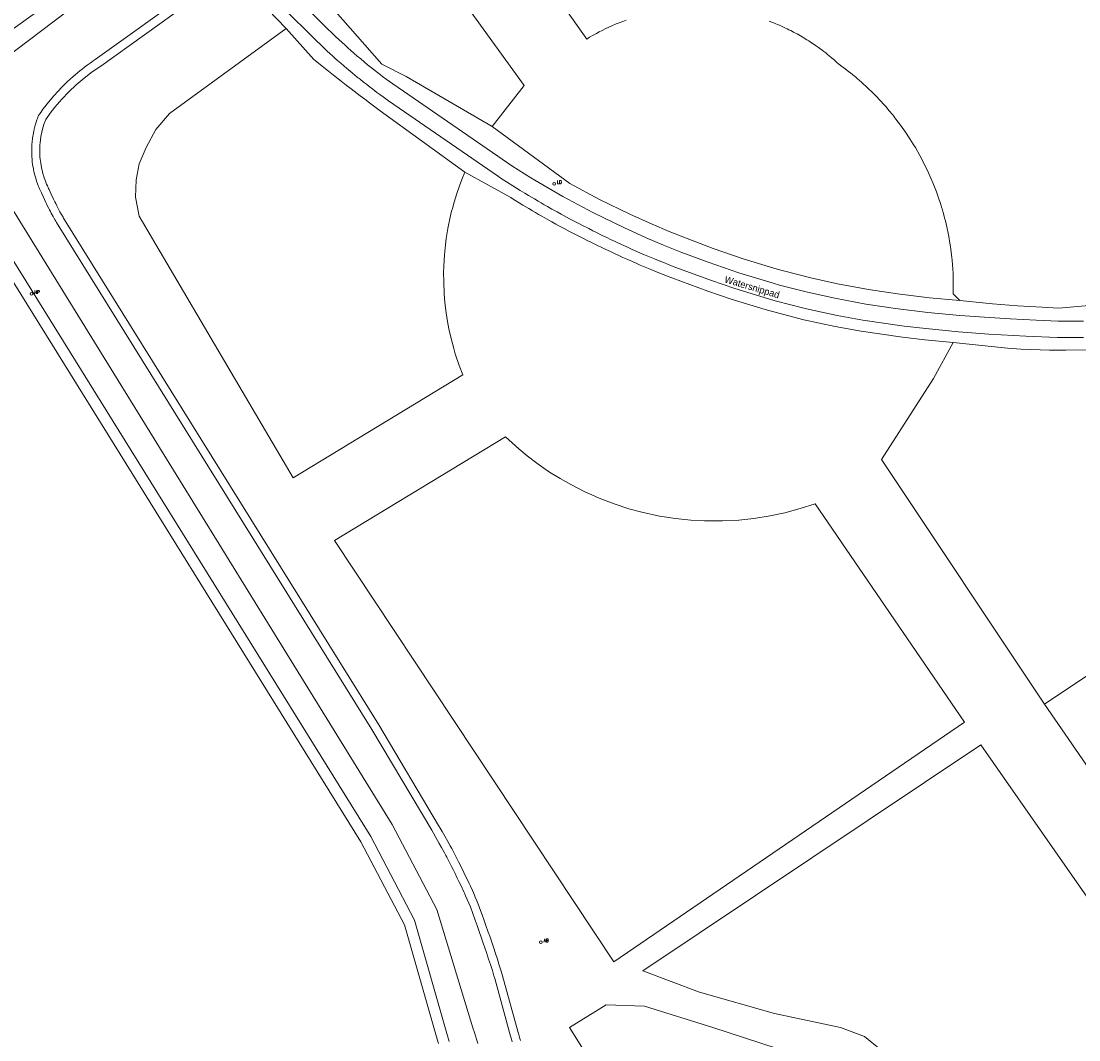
# Model space of a CAD drawing. Header units: metres. Extents: x 138165 to 154469, y 480134 to 494189.
# Tile 142 of 256: x 148207 to 148399, y 483710 to 483895. Entities that reach past the tile are written whole.
import ezdxf

# ---------------------------------------------------------------- set-up
doc = ezdxf.new("R2010")
doc.units = ezdxf.units.M
doc.header["$LTSCALE"] = 0.001
doc.header["$MEASUREMENT"] = 0
for name, color, linetype, lineweight in [('TOP-L-topo objecten punt', 7, 'Continuous', 0), ('TOP-L-topo objecten vlak', 7, 'Continuous', 0), ('TOP-L-water beschoeiing', 7, 'Continuous', 0), ('TOP-T-topo huisnummering naamgeving', 7, 'Continuous', 0)]:
    doc.layers.add(name, color=color, linetype=linetype, lineweight=lineweight)
doc.styles.add('Style-INTL_ISO', font='INTL_ISO.shx')
doc.styles.add('Style-STANDARD', font='STANDARD.shx')

# ---------------------------------------------------------------- blocks, each defined once
blk = doc.blocks.new('121')
at = {"layer": 'TOP-L-topo objecten punt', "color": 7, "linetype": 'Continuous', "lineweight": 0}
blk.add_circle((0, 0), 0.025, dxfattribs=at)
at = {"layer": 'TOP-L-topo objecten punt', "color": 7, "linetype": 'Continuous', "lineweight": 0, "style": 'Style-STANDARD'}
blk.add_text('LD', height=0.06, dxfattribs=at).set_placement((0.0483, 0))
blk = doc.blocks.new('17')
at = {"layer": 'TOP-L-topo objecten punt', "color": 7, "linetype": 'Continuous', "lineweight": 0}
blk.add_circle((0, 0), 0.025, dxfattribs=at)
at = {"layer": 'TOP-L-topo objecten punt', "color": 7, "linetype": 'Continuous', "lineweight": 0, "style": 'Style-STANDARD'}
blk.add_text('HP', height=0.06, dxfattribs=at).set_placement((0.0483, 0))
blk = doc.blocks.new('11')
at = {"layer": 'TOP-L-topo objecten punt', "color": 7, "linetype": 'Continuous', "lineweight": 0}
blk.add_circle((0, 0), 0.025, dxfattribs=at)
at = {"layer": 'TOP-L-topo objecten punt', "color": 7, "linetype": 'Continuous', "lineweight": 0, "style": 'Style-STANDARD'}
blk.add_text('AB', height=0.06, dxfattribs=at).set_placement((0.0483, 0))

msp = doc.modelspace()

# ---------------------------------------------------------------- linework, layer by layer
at = {"layer": 'TOP-L-topo objecten vlak', "flags": 128}
for points in [[(148316.58, 483894.96), (148315.97, 483894.74), (148315.35, 483894.5), (148314.8, 483894.27), (148313.98, 483893.92), (148313.34, 483893.63), (148312.92, 483893.43), (148312.25, 483893.11), (148311.72, 483892.84), (148311.22, 483892.57), (148310.61, 483892.23), (148309.95, 483891.85), (148309.43, 483891.53), (148290.19, 483918.84)], [(148196.46, 483887.06), (148232.87, 483913.26)], [(148262.08, 483898.54), (148278.6, 483910.11), (148298.11, 483883.12), (148292.3, 483875.65)], [(148201.27, 483886.11), (148228.48, 483906.69)], [(148297.4, 483709.73), (148297.29, 483710.13), (148297.15, 483710.62), (148297, 483711.19), (148294.18, 483721.47), (148293.9, 483722.36), (148293.51, 483723.62), (148293.22, 483724.5), (148292.89, 483725.52), (148292.52, 483726.67), (148292.27, 483727.41), (148291.83, 483728.71), (148291.58, 483729.42), (148291.15, 483730.66), (148290.78, 483731.69), (148290.47, 483732.55), (148290.18, 483733.36), (148289.76, 483734.5), (148289.51, 483735.09), (148289.22, 483735.75), (148289.05, 483736.14), (148288.69, 483736.96), (148288.32, 483737.78), (148288.1, 483738.25), (148287.84, 483738.81), (148287.4, 483739.73), (148287.14, 483740.27), (148286.96, 483740.65), (148286.19, 483742.19), (148285.83, 483742.89), (148285.25, 483743.99), (148284.93, 483744.58), (148284.65, 483745.11), (148284.24, 483745.85), (148283.68, 483746.86), (148283.19, 483747.71), (148282.85, 483748.29), (148282.56, 483748.79), (148271.72, 483767.05), (148214.49, 483859.02), (148214.39, 483859.2), (148213.84, 483860.16), (148213.56, 483860.68), (148213.27, 483861.25), (148213.06, 483861.66), (148212.9, 483861.99), (148212.67, 483862.46), (148212.24, 483863.39), (148211.88, 483864.23), (148211.78, 483864.43), (148211.57, 483864.87), (148211.41, 483865.22), (148211.26, 483865.58), (148211.14, 483865.91), (148210.98, 483866.36), (148210.86, 483866.74), (148210.8, 483866.92), (148210.66, 483867.45), (148210.47, 483868.24), (148210.34, 483869.03), (148210.29, 483869.38), (148210.25, 483869.74), (148210.21, 483870.18), (148210.18, 483870.64), (148210.18, 483870.84), (148210.17, 483871.05), (148210.17, 483871.24), (148210.17, 483871.47), (148210.18, 483871.86), (148210.19, 483872.07), (148210.21, 483872.38), (148210.23, 483872.66), (148210.24, 483872.77), (148210.29, 483873.21), (148210.38, 483873.85), (148210.54, 483874.63), (148210.74, 483875.43), (148210.97, 483876.19), (148211.25, 483876.96), (148212.05, 483878.08), (148212.93, 483879.2), (148214.17, 483880.65), (148215.43, 483881.97), (148216.77, 483883.23), (148218.21, 483884.46), (148219.67, 483885.58), (148221.23, 483886.64), (148245.05, 483903.75)], [(148245.05, 483903.75), (148254.86, 483893.48)], [(148295.92, 483709.51), (148295.78, 483709.98), (148295.63, 483710.54), (148292.76, 483721.02), (148292.6, 483721.52), (148292.31, 483722.45), (148291.96, 483723.53), (148291.63, 483724.54), (148291.25, 483725.7), (148290.96, 483726.56), (148290.67, 483727.43), (148290.36, 483728.32), (148289.88, 483729.71), (148289.56, 483730.62), (148289.22, 483731.57), (148288.79, 483732.78), (148288.34, 483734), (148287.46, 483735.99), (148287.24, 483736.47), (148287.11, 483736.76), (148286.57, 483737.93), (148286.24, 483738.63), (148285.88, 483739.37), (148285.54, 483740.06), (148285.18, 483740.79), (148284.89, 483741.36), (148284.53, 483742.06), (148284.04, 483743.01), (148283.88, 483743.31), (148283.61, 483743.8), (148283.08, 483744.79), (148282.67, 483745.54), (148282.08, 483746.59), (148281.61, 483747.4), (148281.3, 483747.94), (148270.46, 483766.23), (148213.23, 483858.25), (148213.11, 483858.45), (148212.98, 483858.66), (148212.73, 483859.09), (148212.59, 483859.34), (148212.26, 483859.93), (148212.09, 483860.23), (148211.93, 483860.53), (148211.79, 483860.8), (148211.54, 483861.31), (148211.38, 483861.63), (148211.25, 483861.89), (148211, 483862.42), (148210.76, 483862.97), (148210.47, 483863.64), (148210.26, 483864.08), (148210.14, 483864.36), (148210.07, 483864.51), (148209.95, 483864.79), (148209.77, 483865.27), (148209.6, 483865.77), (148209.44, 483866.27), (148209.33, 483866.64), (148209.23, 483867), (148209.15, 483867.33), (148209.12, 483867.48), (148209.04, 483867.88), (148209.01, 483868.03), (148208.93, 483868.45), (148208.88, 483868.77), (148208.82, 483869.22), (148208.77, 483869.72), (148208.74, 483870.17), (148208.72, 483870.57), (148208.7, 483870.94), (148208.71, 483871.33), (148208.71, 483871.74), (148208.74, 483872.37), (148208.78, 483872.91), (148208.85, 483873.46), (148208.87, 483873.63), (148208.9, 483873.88), (148208.95, 483874.17), (148209.08, 483874.81), (148209.16, 483875.18), (148209.22, 483875.45), (148209.35, 483875.93), (148209.51, 483876.47), (148209.64, 483876.86), (148209.73, 483877.1), (148209.79, 483877.28), (148209.84, 483877.42), (148209.93, 483877.64), (148210.12, 483877.92), (148210.34, 483878.22), (148210.74, 483878.78), (148211.1, 483879.25), (148211.49, 483879.76), (148212.07, 483880.47), (148212.74, 483881.26), (148213.49, 483882.09), (148214.11, 483882.74), (148214.79, 483883.41), (148215.16, 483883.77), (148215.69, 483884.26), (148216.23, 483884.74), (148216.59, 483885.06), (148217.03, 483885.43), (148217.45, 483885.77), (148217.86, 483886.1), (148218.3, 483886.44), (148218.76, 483886.78), (148219.15, 483887.06), (148219.32, 483887.18), (148219.53, 483887.33), (148219.89, 483887.58), (148220.22, 483887.8), (148237.84, 483900.48)], [(148257.05, 483898.76), (148261.7, 483894.07), (148263.87, 483892.03), (148264.45, 483891.47), (148265.04, 483890.92), (148265.6, 483890.4), (148266.07, 483889.97), (148266.65, 483889.45), (148267.12, 483889.03), (148267.79, 483888.46), (148268.42, 483887.92), (148269.02, 483887.42), (148269.68, 483886.88), (148270.35, 483886.34), (148270.93, 483885.88), (148271.49, 483885.45), (148271.96, 483885.09), (148272.4, 483884.75), (148273.05, 483884.27), (148273.64, 483883.84), (148274.25, 483883.41), (148275.2, 483882.74), (148295.05, 483869.04), (148295.83, 483868.53), (148299.27, 483866.35), (148305.08, 483862.95), (148310.55, 483860.03), (148316.15, 483857.31), (148320.25, 483855.46), (148323.4, 483854.13), (148326.69, 483852.81), (148331.49, 483851.01), (148337.04, 483849.11), (148343.26, 483847.2), (148344.45, 483846.87), (148349.51, 483845.57), (148354.44, 483844.48), (148360.12, 483843.43), (148365.49, 483842.64), (148371.37, 483841.93), (148377.16, 483841.38), (148381.65, 483841.03), (148386.31, 483840.73), (148391.03, 483840.49), (148395.01, 483840.34), (148399.63, 483840.32)], [(148292.3, 483875.65), (148276.68, 483884.74), (148272.26, 483886.98), (148262.08, 483898.54)], [(148399.62, 483837.35), (148394.89, 483837.39), (148389.11, 483837.6), (148382.4, 483837.98), (148376.92, 483838.41), (148370.99, 483838.97), (148367.03, 483839.44), (148359.57, 483840.52), (148354.89, 483841.37), (148349.3, 483842.57), (148343.65, 483844.01), (148342.41, 483844.36), (148336.3, 483846.25), (148332.08, 483847.69), (148325.59, 483850.09), (148324.84, 483850.38), (148324.08, 483850.68), (148323.57, 483850.89), (148322.58, 483851.28), (148321.71, 483851.65), (148320.83, 483852.01), (148319.95, 483852.38), (148319.21, 483852.7), (148318.53, 483853), (148317.71, 483853.36), (148316.83, 483853.76), (148316.2, 483854.04), (148315.23, 483854.49), (148314.6, 483854.78), (148313.76, 483855.18), (148313.09, 483855.5), (148312.27, 483855.9), (148311.2, 483856.42), (148310.55, 483856.74), (148309.8, 483857.12), (148308.54, 483857.77), (148307.99, 483858.05), (148307.28, 483858.42), (148306.31, 483858.93), (148305.36, 483859.44), (148304.83, 483859.73), (148304.06, 483860.15), (148303.12, 483860.67), (148302.29, 483861.15), (148301.71, 483861.47), (148301.17, 483861.79), (148300.61, 483862.11), (148299.94, 483862.51), (148298.88, 483863.14), (148298.22, 483863.54), (148297.37, 483864.06), (148296.71, 483864.47), (148296.04, 483864.89), (148294.88, 483865.63), (148294.11, 483866.12), (148293.4, 483866.59), (148273.44, 483880.35), (148272.47, 483881.05), (148271.86, 483881.49), (148271.37, 483881.86), (148270.6, 483882.43), (148269.95, 483882.93), (148269.45, 483883.32), (148268.91, 483883.74), (148268.3, 483884.23), (148267.8, 483884.63), (148267.37, 483884.98), (148266.91, 483885.36), (148266.43, 483885.75), (148265.9, 483886.21), (148265.37, 483886.65), (148264.79, 483887.15), (148264.23, 483887.64), (148263.74, 483888.08), (148263.34, 483888.44), (148262.84, 483888.89), (148262.36, 483889.33), (148261.83, 483889.82), (148259.64, 483891.93), (148254.89, 483896.64)], [(148254.86, 483893.48), (148233.69, 483878.05), (148231.26, 483875.09), (148229.48, 483871.83), (148228.2, 483868.9), (148227.64, 483865.96), (148227.54, 483862.83), (148228.2, 483859.37), (148256.13, 483811.87), (148286.94, 483830.6), (148286.3, 483832.29), (148285.59, 483834.41), (148285.31, 483835.37), (148284.84, 483837.16), (148284.44, 483838.95), (148284.19, 483840.28), (148283.94, 483841.84), (148283.71, 483843.74), (148283.58, 483845.28), (148283.48, 483847.55), (148283.47, 483849.1), (148283.5, 483850.32), (148283.62, 483852.35), (148283.8, 483854.19), (148283.95, 483855.34), (148284.24, 483857.13), (148284.67, 483859.22), (148284.92, 483860.28), (148285.06, 483860.79), (148285.37, 483861.95), (148285.85, 483863.5), (148286.32, 483864.87), (148286.79, 483866.07), (148287.33, 483867.35)], [(148254.86, 483893.48), (148259.92, 483887.81), (148260.75, 483887.14), (148261.41, 483886.61), (148262.55, 483885.71), (148263.5, 483884.97), (148264.89, 483883.88), (148265.79, 483883.18), (148266.68, 483882.49), (148267.26, 483882.05), (148268.31, 483881.26), (148269.18, 483880.6), (148270.03, 483879.96), (148271, 483879.24), (148271.96, 483878.53), (148287.33, 483867.35)], [(148377.15, 483844.07), (148375.95, 483845.29), (148375.96, 483845.78), (148375.97, 483846.28), (148375.97, 483847.16), (148375.96, 483847.7), (148375.92, 483848.93), (148375.86, 483849.87), (148375.82, 483850.56), (148375.74, 483851.41), (148375.69, 483851.91), (148375.64, 483852.33), (148375.58, 483852.83), (148375.51, 483853.39), (148375.44, 483853.86), (148375.4, 483854.17), (148375.29, 483854.82), (148375.2, 483855.34), (148375.08, 483856), (148374.78, 483857.44), (148374.65, 483858.02), (148374.53, 483858.52), (148374.4, 483859.01), (148374.3, 483859.41), (148374.13, 483860.03), (148373.99, 483860.53), (148373.84, 483861.02), (148373.76, 483861.27), (148373.62, 483861.71), (148373.51, 483862.07), (148373.3, 483862.68), (148373.23, 483862.89), (148372.9, 483863.83), (148372.32, 483865.31), (148371.48, 483867.25), (148370.71, 483868.86), (148369.91, 483870.4), (148369.08, 483871.84), (148368.71, 483872.46), (148368.1, 483873.45), (148367.17, 483874.83), (148366.22, 483876.16), (148365.99, 483876.47), (148365.57, 483877.01), (148365.38, 483877.26), (148365.18, 483877.51), (148364.98, 483877.76), (148364.72, 483878.08), (148364.53, 483878.32), (148364.3, 483878.59), (148363.97, 483878.97), (148363.72, 483879.27), (148363.49, 483879.52), (148363.19, 483879.85), (148362.92, 483880.16), (148362.53, 483880.58), (148362.16, 483880.97), (148361.89, 483881.24), (148361.35, 483881.78), (148361.08, 483882.06), (148360.79, 483882.34), (148360.17, 483882.92), (148359.64, 483883.41), (148359.42, 483883.61), (148358.89, 483884.07), (148358.58, 483884.34), (148358.26, 483884.61), (148357.98, 483884.84), (148357.71, 483885.06), (148357.32, 483885.38), (148357.02, 483885.61), (148356.67, 483885.89), (148356.13, 483886.3), (148355.5, 483886.76), (148355.16, 483887.01), (148354.85, 483887.28), (148354.59, 483887.52), (148354.27, 483887.81), (148353.89, 483888.13), (148353.43, 483888.52), (148353.14, 483888.75), (148352.82, 483889.01), (148352.46, 483889.29), (148352.18, 483889.5), (148351.72, 483889.85), (148351.5, 483890), (148351.14, 483890.27), (148350.74, 483890.54), (148350.26, 483890.86), (148350.02, 483891.02), (148349.73, 483891.21), (148349.4, 483891.41), (148349.11, 483891.6), (148348.83, 483891.77), (148348.56, 483891.92), (148348.24, 483892.11), (148347.94, 483892.28), (148347.61, 483892.47), (148347.35, 483892.61), (148346.97, 483892.81), (148346.48, 483893.06), (148346.12, 483893.24), (148345.84, 483893.38), (148345.51, 483893.54), (148345.02, 483893.76), (148344.77, 483893.88), (148344.42, 483894.03), (148344.07, 483894.18), (148343.76, 483894.31), (148343.5, 483894.42), (148343.05, 483894.59), (148342.53, 483894.79)], [(148377.15, 483844.07), (148371.66, 483844.59), (148365.85, 483845.29), (148360.56, 483846.07), (148354.97, 483847.1), (148350.13, 483848.17), (148345.14, 483849.45), (148344.01, 483849.77), (148337.86, 483851.66), (148332.39, 483853.53), (148327.66, 483855.31), (148324.42, 483856.6), (148321.32, 483857.92), (148317.29, 483859.73), (148311.77, 483862.41), (148306.38, 483865.29), (148292.3, 483875.65)], [(148289.7, 483709.23), (148289.46, 483709.97), (148289.05, 483711.23), (148288.79, 483712.05), (148282.25, 483733.51), (148274.11, 483748.98), (148201.72, 483866.25)], [(148287.33, 483867.35), (148295.64, 483862.75), (148296.3, 483862.34), (148297.17, 483861.81), (148297.83, 483861.41), (148298.91, 483860.77), (148299.59, 483860.36), (148300.16, 483860.03), (148300.7, 483859.72), (148301.29, 483859.39), (148302.13, 483858.91), (148303.08, 483858.38), (148303.86, 483857.95), (148304.4, 483857.66), (148305.36, 483857.14), (148306.34, 483856.63), (148307.06, 483856.25), (148307.62, 483855.96), (148308.88, 483855.32), (148309.64, 483854.93), (148310.3, 483854.61), (148311.38, 483854.08), (148312.21, 483853.67), (148312.89, 483853.35), (148313.73, 483852.95), (148314.38, 483852.65), (148315.36, 483852.2), (148316, 483851.91), (148316.89, 483851.51), (148317.72, 483851.15), (148318.41, 483850.84), (148319.16, 483850.52), (148320.04, 483850.15), (148320.93, 483849.77), (148321.82, 483849.41), (148322.81, 483849.01), (148323.34, 483848.8), (148324.1, 483848.49), (148324.87, 483848.2), (148331.4, 483845.78), (148335.67, 483844.33), (148341.84, 483842.42), (148343.13, 483842.06), (148348.83, 483840.6), (148354.5, 483839.38), (148359.24, 483838.52), (148366.77, 483837.43), (148370.78, 483836.96), (148375.92, 483836.47)], [(148284.48, 483709.57), (148284.33, 483710.02), (148284.15, 483710.58), (148278.18, 483731.59), (148270.28, 483746.78), (148197.15, 483864.42)], [(148282.54, 483709.23), (148282.28, 483710.01), (148276.37, 483730.73), (148268.44, 483745.82), (148195.48, 483863.26)], [(148195.48, 483863.26), (148268.44, 483745.82), (148276.37, 483730.73), (148282.28, 483710.01), (148282.54, 483709.23)], [(148449.97, 483849.92), (148446, 483848.88), (148440.17, 483847.57), (148434.15, 483846.46), (148432.5, 483846.19), (148429.4, 483845.75), (148425.17, 483845.29), (148418.28, 483844.55), (148412.39, 483843.93), (148408.89, 483843.74), (148403.97, 483843.42), (148399.92, 483843.1), (148395.1, 483842.67), (148392.08, 483842.84), (148387.65, 483843.13), (148383.07, 483843.5), (148377.15, 483844.07)], [(148375.92, 483836.47), (148385.78, 483835.4), (148388.3, 483835.25), (148393.4, 483835.09), (148396.4, 483835.07), (148400.45, 483835.14), (148403.87, 483835.29), (148409.32, 483835.48), (148413.76, 483835.76), (148417.22, 483836.07), (148421.32, 483836.52), (148424.13, 483836.84), (148428.63, 483837.39), (148433.35, 483838.04), (148435.73, 483838.39), (148439.54, 483838.99), (148443.14, 483839.9), (148447.86, 483841.16), (148451.59, 483842.19), (148454.8, 483843.11)], [(148375.92, 483836.47), (148372.37, 483829.93), (148362.96, 483815.22), (148392.55, 483770.78)], [(148392.55, 483770.78), (148442.33, 483804.08), (148447.57, 483807.58), (148453.18, 483811.12), (148457.99, 483814.02), (148460.12, 483815.25), (148466.24, 483818.65), (148470.55, 483820.89)], [(148314.34, 483724.02), (148263.64, 483800.52), (148294.71, 483819.31), (148297.12, 483817.13), (148298.64, 483815.88), (148300.36, 483814.57), (148301.66, 483813.65), (148302.71, 483812.94), (148304.62, 483811.75), (148306.54, 483810.66), (148309.11, 483809.35), (148310.34, 483808.78), (148311.71, 483808.2), (148314.39, 483807.17), (148317.1, 483806.29), (148319.44, 483805.65), (148322.67, 483804.95), (148325.56, 483804.5), (148328.34, 483804.21), (148330.81, 483804.07), (148334.06, 483804.06), (148337.04, 483804.22), (148339.76, 483804.51), (148342.71, 483804.98), (148345.39, 483805.55), (148348.2, 483806.31), (148350.87, 483807.18), (148378, 483767.56), (148314.34, 483724.02)], [(148392.55, 483770.78), (148431.24, 483714.59), (148435.69, 483711.38), (148529.42, 483776.9)], [(148366.42, 483690.26), (148367.02, 483695.65), (148366.57, 483699.54), (148365.07, 483704.48), (148362.83, 483708.07), (148359.84, 483710.46), (148355.5, 483712.11), (148343.54, 483714.65), (148329.92, 483718.54), (148319.6, 483722.43), (148380.97, 483763.41), (148423.49, 483702.47), (148347.65, 483649.2), (148350.42, 483657.63), (148354.01, 483664.66), (148357.59, 483671.4), (148361.04, 483677.54), (148364.18, 483683.82), (148366.42, 483690.26)], [(148360.88, 483695.95), (148359.84, 483700.58), (148356.99, 483703.73), (148353.4, 483705.82), (148346.97, 483707.32), (148332.32, 483712.11), (148319.9, 483716), (148312.96, 483716.21), (148306.29, 483712.11), (148343.23, 483653.14), (148354.6, 483677.09), (148359.99, 483689.96), (148360.88, 483695.95)]]:
    msp.add_lwpolyline(points, dxfattribs=at)
at = {"layer": 'TOP-L-water beschoeiing', "flags": 128}
msp.add_lwpolyline([(148282.54, 483709.23), (148282.28, 483710.01), (148276.37, 483730.73), (148268.44, 483745.82), (148195.48, 483863.26)], dxfattribs=at)

# ---------------------------------------------------------------- block references
at = {"layer": 'TOP-L-topo objecten punt', "xscale": 10, "yscale": 10, "zscale": 10}
for name, p in [('121', (148303.54, 483865.27)), ('17', (148208.68, 483845.3)), ('11', (148301.12, 483727.62))]:
    msp.add_blockref(name, p, dxfattribs=at)

# ---------------------------------------------------------------- texts
at = {"layer": 'TOP-T-topo huisnummering naamgeving', "style": 'Style-INTL_ISO'}
msp.add_text('Watersnippad', height=1.25, rotation=343.4, dxfattribs=at).set_placement((148334.33, 483847.39))

doc.saveas('drawing.dxf')
